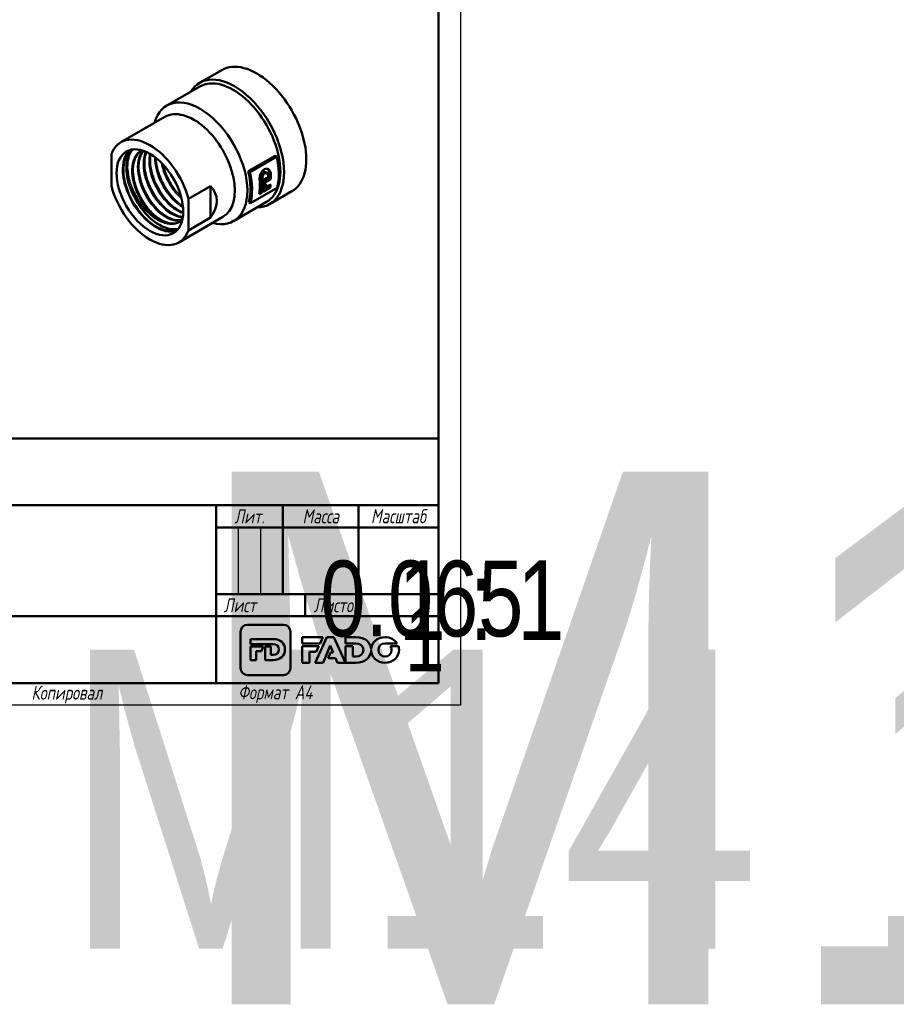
# Model space of a CAD drawing. Header units: millimetres. Extents: x -90 to 706, y -67 to 355.
# Tile 2 of 4: x 111 to 308, y -67 to 154. Entities that reach past the tile are written whole.
import ezdxf
from ezdxf.enums import TextEntityAlignment as Align

# ---------------------------------------------------------------- set-up
doc = ezdxf.new("R2018")
doc.units = ezdxf.units.MM
for name, color, linetype, lineweight in [('Видимые тонкие (ГОСТ)', 7, 'Continuous', 35), ('Видимый контур (ГОСТ)', 7, 'Continuous', 50), ('Заголовок (ГОСТ)', 7, 'Continuous', 50), ('Кромка (ГОСТ)', 7, 'Continuous', 50), ('Эскизная геометрия (ГОСТ)', 7, 'Continuous', 50)]:
    doc.layers.add(name, color=color, linetype=linetype, lineweight=lineweight)
doc.styles.get("Standard").update_dxf_attribs({"font": 'GOST Common Italic.ttf'})
doc.styles.add('Альтернативный текст (ГОСТ)', font='txt', dxfattribs={"width": 0.8})

# ---------------------------------------------------------------- blocks, each defined once
blk = doc.blocks.new('Основные надписи ГОСТ - Форма 1')
at = {"layer": 'Заголовок (ГОСТ)'}
for p, q in [((0, 55), (185, 55)), ((185, 0), (185, 55)), ((65, 40), (185, 40)), ((135, 40), (135, 0)), ((150, 40), (150, 20)), ((167, 40), (167, 20)), ((135, 35), (185, 35)), ((135, 20), (185, 20)), ((155, 20), (155, 15)), ((65, 15), (185, 15)), ((185, 0), (0, 0))]:
    blk.add_line(p, q, dxfattribs=at)
at = {"layer": 'Заголовок (ГОСТ)', "linetype": 'Continuous', "lineweight": 25}
for p, q in [((140, 35), (140, 20)), ((145, 35), (145, 20))]:
    blk.add_line(p, q, dxfattribs=at)
at = {"layer": 'Заголовок (ГОСТ)', "char_height": 3.17, "style": 'Альтернативный текст (ГОСТ)'}
for s, insert, width, attachment_point in [('\\fGOST Common|b0|i1;\\H3.1700;Лит.', (142.52, 37.49), 14.9766, 5), ('\\fGOST Common|b0|i1;\\H3.1700;Масса', (158.55, 37.51), 16.9878, 5), ('\\fGOST Common|b0|i1;\\H3.1700;Масштаб', (176.02, 37.53), 17.8316, 5), ('\\fGOST Common|b0|i1;\\H3.1700;Лист', (140.37, 17.5), 10.5071, 5), ('\\fGOST Common|b0|i1;\\H3.1700;Листов', (162.21, 17.5), 14.3668, 5), ('\\A1;', (150.6, 17.54), 8.8313, 5), ('\\fGOST Common|b0|i1;\\H3.1700;Копировал', (93.48, -0.59), 19.7871, 1)]:
    blk.add_mtext(s, dxfattribs=dict(at, insert=insert, width=width, attachment_point=attachment_point))
at = {"layer": 'Заголовок (ГОСТ)', "lineweight": 30, "flags": 104}
for tag, height, width, p in [('Изм1', 2.89, 0.7, (3.51, 52.52)), ('Лист1', 2.89, 0.7, (12.03, 52.52)), ('Докум1', 2.89, 0.7, (28.54, 52.48)), ('Изм2', 2.89, 0.7, (3.5, 47.52)), ('Лист2', 2.89, 0.7, (12.01, 47.5)), ('Докум2', 2.89, 0.7, (28.53, 47.5)), ('Изм3', 2.89, 0.7, (3.5, 42.5)), ('Лист3', 2.89, 0.7, (12.01, 42.51)), ('Докум3', 2.89, 0.7, (28.51, 42.48)), ('Изм4', 2.89, 0.7, (3.51, 37.5)), ('Лист4', 2.89, 0.7, (12, 37.53)), ('Докум4', 2.89, 0.7, (28.51, 37.52)), ('НАИМЕНОВАНИЕ', 5, 0.8, (100.03, 29.98)), ('Литера', 3.5, 0.8, (137.52, 27.25)), ('Литера2', 3.5, 0.8, (142.51, 27.22)), ('Литера3', 3.5, 0.8, (147.52, 27.21)), ('Масса', 3.5, 0.8, (158.47, 27.53)), ('Масштаб', 3.5, 0.8, (176, 27.6)), ('Тип_документа', 3.17, 0.8, (100.08, 17.56)), ('Листов', 3.17, 0.8, (177.46, 17.58)), ('Материал_Класс', 3.5, 0.9, (100, 7.5))]:
    blk.add_attdef(tag, text='', height=height, dxfattribs=dict(at, width=width)).set_placement(p, align=Align.MIDDLE_CENTER)
for tag, height, width, p in [('Подп1', 2.89, 0.7, (40.01, 52.51)), ('Дата1', 2, 0.7, (55.01, 52.51)), ('Подп2', 2.89, 0.7, (40.01, 47.5)), ('Дата2', 2, 0.7, (55.01, 47.49)), ('Подп3', 2.89, 0.7, (40.01, 42.51)), ('Дата3', 2, 0.7, (55.02, 42.52)), ('Подп4', 2.89, 0.7, (40.01, 37.51)), ('Дата4', 2, 0.7, (55.02, 37.51)), ('АВТОР', 3.17, 0.8, (17.41, 27.49)), ('Разработал_Подп.', 2.89, 0.7, (40.05, 27.51)), ('ДАТА_СОЗДАНИЯ', 2, 0.7, (55.01, 27.51)), ('ПРОВЕРИЛ', 3.17, 0.8, (17.41, 22.53)), ('Проверил_Подп.', 2.89, 0.7, (40.05, 22.52)), ('ДАТА_ПРОВЕРКИ', 2, 0.7, (55.02, 22.51)), ('ТЕХНОЛОГ', 3.17, 0.8, (17.33, 17.54)), ('Технолог_Подп.', 2.89, 0.7, (40.05, 17.51)), ('Технолог_Дата', 2, 0.7, (55.01, 17.5)), ('НАЧ._ОТДЕЛА', 3.17, 0.8, (17.46, 12.45)), ('Руководитель_Подп.', 2.89, 0.7, (40.01, 12.5)), ('Руководитель_Дата', 2, 0.7, (55.01, 12.51)), ('Должность_руководителя', 3.17, 0.8, (0.52, 12.51)), ('НОРМОКОНТРОЛЬ', 3.17, 0.8, (17.37, 7.48)), ('Нормоконтроль_Подп.', 2.89, 0.7, (40.05, 7.52)), ('ДАТА_НОРМОКОНТРОЛЯ', 2, 0.7, (55.02, 7.51)), ('УТВЕРДИЛ', 3.17, 0.8, (17.4, 2.51)), ('Утвердил_Подп.', 2.89, 0.7, (40.05, 2.51)), ('ДАТА_УТВЕРЖДЕНИЯ', 2, 0.7, (55.01, 2.5))]:
    blk.add_attdef(tag, text='', height=height, dxfattribs=dict(at, width=width)).set_placement(p, align=Align.MIDDLE_LEFT)
for tag, height, p in [('ОБОЗНАЧЕНИЕ', 5, (125.33, 47.56)), ('ОРГАНИЗАЦИЯ', 3.5, (160.02, 7.6))]:
    blk.add_attdef(tag, text='', height=height, dxfattribs=at).set_placement(p, align=Align.MIDDLE_CENTER)
at = {"layer": 'Заголовок (ГОСТ)', "lineweight": 30, "width": 0.9, "flags": 104}
for tag, p in [('Материал_Наим.', (133.71, 9.75)), ('Материал_ГОСТ', (134.04, 4.06))]:
    blk.add_attdef(tag, text='', height=3.5, dxfattribs=at).set_placement(p, align=Align.MIDDLE_RIGHT)
blk = doc.blocks.new('Рамки ГОСТ_ граница 297x210')
at = {"layer": 'Кромка (ГОСТ)', "lineweight": 25}
for p, q in [((210, 297), (210, 0)), ((210, 0), (0, 0))]:
    blk.add_line(p, q, dxfattribs=at)
at = {"layer": 'Кромка (ГОСТ)'}
for p, q in [((205, 5), (205, 292)), ((20, 5), (205, 5))]:
    blk.add_line(p, q, dxfattribs=at)
at = {"layer": 'Кромка (ГОСТ)', "insert": (160, 4.5), "char_height": 3.17, "attachment_point": 1, "style": 'Альтернативный текст (ГОСТ)'}
blk.add_mtext('\\A1;\\fGOST Common|b0|i1;\\H3.1700;Формат A4', dxfattribs=at)

msp = doc.modelspace()

# ---------------------------------------------------------------- linework, layer by layer
at = {"layer": 'Видимые тонкие (ГОСТ)'}
for p, q in [((165.9757, 119.633), (165.6183, 119.8394)), ((167.3139, 119.4919), (166.9591, 119.6967)), ((165.4129, 118.4255), (165.0581, 118.6304))]:
    msp.add_line(p, q, dxfattribs=at)
msp.add_open_spline([(136.3983, 125.0476), (135.9971, 124.6621), (135.6639, 124.1789), (135.4106, 123.6133)], degree=3, dxfattribs=at)
for points, knots in [([(138.1847, 124.8565), (137.6732, 124.5734), (137.2362, 124.1598), (136.8995, 123.6262), (136.0819, 122.3304), (135.8643, 120.3419), (136.2917, 118.1938), (136.7213, 116.0344), (137.7975, 113.7383), (139.2098, 111.928), (140.3983, 110.4046), (141.8124, 109.2326), (143.1611, 108.6406)], [44.7584902, 44.7584902, 44.7584902, 44.7584902, 45.07553942, 45.07553942, 45.07553942, 45.84547414, 45.84547414, 45.84547414, 46.61944419, 46.61944419, 46.61944419, 47.2707413, 47.2707413, 47.2707413, 47.2707413]), ([(138.481, 124.7717), (138.2324, 124.4733), (138.0208, 124.1264), (137.8524, 123.7349), (137.2123, 122.2468), (137.202, 120.1321), (137.8102, 117.9574), (138.4176, 115.7853), (139.6344, 113.5776), (141.1164, 111.925), (142.5967, 110.2741), (144.3243, 109.1953), (145.8173, 108.9725), (146.299, 108.9006), (146.7544, 108.9181), (147.1718, 109.0188)], [38.70643213, 38.70643213, 38.70643213, 38.70643213, 38.90883938, 38.90883938, 38.90883938, 39.67822986, 39.67822986, 39.67822986, 40.44669195, 40.44669195, 40.44669195, 41.21431823, 41.21431823, 41.21431823, 41.46196953, 41.46196953, 41.46196953, 41.46196953]), ([(139.1579, 124.52), (139.0522, 124.2836), (138.962, 124.0312), (138.8886, 123.764), (138.4332, 122.1061), (138.6274, 119.8966), (139.4045, 117.726), (140.1812, 115.5566), (141.5308, 113.4502), (143.0737, 111.969), (144.5278, 110.5731), (146.1376, 109.7468), (147.5019, 109.6738)], [32.61776794, 32.61776794, 32.61776794, 32.61776794, 32.74155522, 32.74155522, 32.74155522, 33.50964952, 33.50964952, 33.50964952, 34.27733414, 34.27733414, 34.27733414, 35.0008107, 35.0008107, 35.0008107, 35.0008107]), ([(140.0693, 124.0651), (140.0443, 123.9409), (140.0225, 123.814), (140.0041, 123.6847), (139.7445, 121.8607), (140.1558, 119.5637), (141.1109, 117.4142), (142.0654, 115.2664), (143.5512, 113.2901), (145.148, 112.0172), (145.9614, 111.3688), (146.7988, 110.9066), (147.597, 110.6496)], [26.52451592, 26.52451592, 26.52451592, 26.52451592, 26.57926198, 26.57926198, 26.57926198, 27.35147411, 27.35147411, 27.35147411, 28.1230883, 28.1230883, 28.1230883, 28.51614991, 28.51614991, 28.51614991, 28.51614991]), ([(141.2103, 123.3136), (141.2053, 121.5091), (141.7467, 119.41), (142.7099, 117.4898), (143.7621, 115.3922), (145.305, 113.5312), (146.9072, 112.402), (147.1267, 112.2474), (147.3469, 112.1067), (147.5666, 111.9803)], [20.44623994, 20.44623994, 20.44623994, 20.44623994, 21.14870909, 21.14870909, 21.14870909, 21.91604009, 21.91604009, 21.91604009, 22.02112959, 22.02112959, 22.02112959, 22.02112959]), ([(142.6911, 122.0259), (143.0034, 120.3895), (143.6737, 118.6644), (144.6019, 117.1304), (145.3579, 115.8811), (146.2793, 114.7671), (147.255, 113.8953)], [14.41458341, 14.41458341, 14.41458341, 14.41458341, 15.00268519, 15.00268519, 15.00268519, 15.48164575, 15.48164575, 15.48164575, 15.48164575]), ([(140.508, 119.8997), (140.5091, 119.8958), (140.5102, 119.8919), (140.5113, 119.888), (141.214, 117.4684), (142.5853, 115.0197), (144.2467, 113.1856), (144.3425, 113.0798), (144.4392, 112.9761), (144.5368, 112.8746)], [20.838493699, 20.838493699, 20.838493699, 20.838493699, 20.839715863, 20.839715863, 20.839715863, 21.600301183, 21.600301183, 21.600301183, 21.64417497, 21.64417497, 21.64417497, 21.64417497]), ([(141.7974, 120.6405), (142.0939, 119.6137), (142.5038, 118.5797), (143.0127, 117.5905), (143.7738, 116.111), (144.751, 114.7411), (145.823, 113.6196)], [14.555308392, 14.555308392, 14.555308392, 14.555308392, 14.878159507, 14.878159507, 14.878159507, 15.360989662, 15.360989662, 15.360989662, 15.360989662]), ([(143.0776, 121.3829), (143.6628, 119.3765), (144.6946, 117.3435), (145.9845, 115.6646), (146.3414, 115.2), (146.7172, 114.7636), (147.1056, 114.3602)], [8.272123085, 8.272123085, 8.272123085, 8.272123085, 8.903172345, 8.903172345, 8.903172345, 9.077804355, 9.077804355, 9.077804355, 9.077804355]), ([(136.6567, 117.6758), (137.2485, 115.6465), (138.2977, 113.5901), (139.6079, 111.9001), (139.9516, 111.4568), (140.3124, 111.0397), (140.6847, 110.6529)], [39.688049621, 39.688049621, 39.688049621, 39.688049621, 40.326311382, 40.326311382, 40.326311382, 40.493730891, 40.493730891, 40.493730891, 40.493730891]), ([(137.9431, 118.4159), (138.1149, 117.8175), (138.326, 117.2166), (138.5745, 116.6231), (139.3897, 114.6768), (140.5997, 112.8277), (141.9694, 111.3929)], [33.404864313, 33.404864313, 33.404864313, 33.404864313, 33.59312821, 33.59312821, 33.59312821, 34.210545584, 34.210545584, 34.210545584, 34.210545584]), ([(139.2282, 119.1585), (139.6697, 117.6416), (140.3599, 116.1086), (141.234, 114.7273), (141.8364, 113.7752), (142.5235, 112.8994), (143.2543, 112.1381)], [27.121679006, 27.121679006, 27.121679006, 27.121679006, 27.598622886, 27.598622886, 27.598622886, 27.927360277, 27.927360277, 27.927360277, 27.927360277])]:
    msp.add_open_spline(points, degree=3, knots=knots, dxfattribs=at)
at = {"layer": 'Видимый контур (ГОСТ)'}
for p, q in [((151.2815, 140.0212), (156.2786, 142.9063)), ((143.9257, 134.9083), (151.3503, 139.1949)), ((133.612, 126.6443), (143.5115, 132.3598)), ((131.4499, 123.9402), (131.4499, 116.8338)), ((162.2497, 120.1636), (168.2601, 123.6337)), ((168.6302, 123.4201), (162.6198, 119.95)), ((168.6302, 123.4201), (168.2601, 123.6337)), ((162.6198, 119.95), (162.2497, 120.1636)), ((166.4562, 119.6874), (166.0996, 119.8934)), ((165.7175, 118.2546), (166.7152, 118.8307)), ((165.7315, 117.8548), (166.9955, 118.5846)), ((167.349, 118.3804), (165.735, 117.4486)), ((167.349, 118.3804), (166.9955, 118.5846)), ((148.774, 113.9381), (153.7238, 116.7958)), ((153.7238, 109.6895), (153.7238, 116.7958)), ((162.7227, 112.9503), (168.7331, 116.4204)), ((165.2974, 115.3412), (164.6882, 114.9895)), ((164.751, 115.4399), (164.9387, 115.5483)), ((165.2974, 115.3412), (164.9387, 115.5483)), ((167.1964, 116.4375), (165.5824, 115.5057)), ((165.6451, 115.9561), (166.8376, 116.6446)), ((166.2214, 116.5618), (165.8658, 116.7671)), ((166.2214, 116.5618), (167.2903, 117.1789)), ((167.1964, 116.4375), (166.8376, 116.6446)), ((167.0315, 112.7414), (172.0286, 115.6265)), ((148.774, 106.8317), (148.774, 113.9381)), ((158.9257, 108.9275), (166.3503, 113.2141)), ((162.7227, 112.9503), (162.3563, 113.1618)), ((146.612, 104.1276), (156.5115, 109.8431)), ((153.7238, 109.6895), (148.774, 106.8317))]:
    msp.add_line(p, q, dxfattribs=at)
for centre, major_axis, ratio, start_param, end_param in [((164.1536, 129.2664), (-7.875, 13.6399), 0.57735027, 3.14159265, 6.28318531), ((159.1565, 126.3813), (-7.875, 13.6399), 0.57735027, 2.83174801, 6.59302995), ((158.8503, 126.2045), (-7.5, 12.9904), 0.57735027, 3.14159265, 6.28318531), ((151.4257, 121.9179), (-7.5, 12.9904), 0.57735027, 2.61927783, 6.80550013), ((150.0115, 121.1014), (-6.5, 11.2583), 0.57735027, 3.14159265, 6.28318531), ((140.112, 115.3859), (-6.5, 11.2583), 0.57735027, 4.26832859, 6.7272457), ((141.5262, 116.2024), (5.3, -9.1799), 0.57735027, 3.27540803, 6.14936993), ((141.5262, 116.2024), (5.2137, -9.0304), 0.57735027, 3.21575646, 6.2090215), ((142.2119, 116.5984), (5.2137, -9.0304), 0.57735027, 3.30223283, 6.12254513), ((158.1432, 125.7963), (-7.75, 13.4234), 0.57735027, 3.66631742, 4.22190301), ((152.1328, 122.3262), (-7.5, 12.9904), 0.57735027, 3.65741531, 4.23204448), ((152.1328, 122.3262), (7.75, -13.4234), 0.57735027, 0.52472476, 1.08031036), ((156.3891, 124.7835), (-7.5, 12.9904), 0.57735027, 3.92083794, 4.01002812), ((153.8809, 123.3355), (-7.75, 13.4234), 0.57735027, 3.75977267, 4.00867354), ((154.4901, 123.6872), (-7.5, 12.9904), 0.57735027, 3.75414349, 4.01238658), ((154.4901, 123.6872), (7.75, -13.4234), 0.57735027, 0.61818002, 0.86803283), ((154.7751, 123.8517), (-7.75, 13.4234), 0.57735027, 3.92103643, 3.98395364), ((155.7728, 124.4278), (-7.75, 13.4234), 0.57735027, 3.98395364, 4.00962548), ((156.3891, 124.7835), (7.75, -13.4234), 0.57735027, 0.77944377, 0.86575097), ((140.112, 115.3859), (6.5, -11.2583), 0.57735027, 4.26832859, 6.7272457), ((130.0586, 109.5816), (-25.0402, -4.6875), 0.41075435, 2.72351296, 3.4061885), ((154.7751, 123.8517), (-7.75, 13.4234), 0.57735027, 3.75977267, 3.90147272), ((154.116, 123.4712), (-28.0593, 0.4174), 0.23897597, 2.00115798, 2.02227448), ((155.3202, 124.1664), (-7.5, 12.9904), 0.57735027, 3.81976026, 3.85853612), ((155.3202, 124.1664), (7.75, -13.4234), 0.57735027, 0.68163933, 0.73876357), ((156.3891, 124.7835), (-7.5, 12.9904), 0.57735027, 3.75414349, 3.78104018), ((156.3891, 124.7835), (7.75, -13.4234), 0.57735027, 0.61818002, 0.68163933), ((142.2119, 116.5984), (4.5411, -7.8654), 0.57735027, 6.14148302, 6.20023023)]:
    msp.add_ellipse(centre, major_axis=major_axis, ratio=ratio, start_param=start_param, end_param=end_param, dxfattribs=at)
msp.add_ellipse((140.112, 115.3859), major_axis=(-5.3, 9.1799), ratio=0.57735027, dxfattribs=at)
for points, knots in [([(135.4106, 123.6133), (135.513, 123.9099), (135.7199, 124.3946), (136.1568, 124.9209), (136.208, 124.9787), (136.2607, 125.0345)], [0, 0, 0, 0, 0.137749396, 0.137749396, 0.155420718, 0.155420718, 0.155420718, 0.155420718]), ([(138.3054, 124.8257), (138.0408, 124.6775), (137.797, 124.493), (137.578, 124.2729), (136.5555, 123.2452), (136.0865, 121.4524), (136.2857, 119.3808), (136.4838, 117.3216), (137.339, 115.0107), (138.6034, 113.0706), (139.8727, 111.123), (141.5392, 109.5715), (143.1303, 108.8342), (144.1925, 108.3419), (145.2165, 108.2061), (146.0662, 108.4415)], [44.76351104, 44.76351104, 44.76351104, 44.76351104, 44.92965822, 44.92965822, 44.92965822, 45.70548372, 45.70548372, 45.70548372, 46.47666328, 46.47666328, 46.47666328, 47.25078561, 47.25078561, 47.25078561, 47.76758568, 47.76758568, 47.76758568, 47.76758568]), ([(146.3611, 108.5428), (145.1489, 108.0671), (143.51, 108.437), (141.9097, 109.5591), (140.302, 110.6863), (138.7528, 112.5601), (137.7063, 114.6692), (136.6655, 116.767), (136.1346, 119.0734), (136.274, 120.9634), (136.4058, 122.7513), (137.1364, 124.1473), (138.2902, 124.8209)], [-41.54314758, -41.54314758, -41.54314758, -41.54314758, -40.76894323, -40.76894323, -40.76894323, -39.99116558, -39.99116558, -39.99116558, -39.2175656, -39.2175656, -39.2175656, -38.4857751, -38.4857751, -38.4857751, -38.4857751]), ([(138.1423, 124.7303), (137.6458, 124.4063), (137.2283, 123.9324), (136.6253, 122.7665), (136.4264, 122.0667), (136.2611, 120.5406), (136.2875, 119.6988), (136.5522, 117.9696), (136.7932, 117.0609), (137.456, 115.285), (137.8867, 114.3958), (138.88, 112.7477), (139.4553, 111.9683), (140.6734, 110.6162), (141.3314, 110.0264), (142.6413, 109.1074), (143.3094, 108.7662), (144.5658, 108.3673), (145.169, 108.3039), (145.9789, 108.413), (146.2395, 108.4859), (146.4804, 108.5929)], [0, 0, 0, 0, 0.30496074, 0.30496074, 0.60081598, 0.60081598, 0.89010545, 0.89010545, 1.17867228, 1.17867228, 1.46804949, 1.46804949, 1.75790121, 1.75790121, 2.04762006, 2.04762006, 2.33658857, 2.33658857, 2.62482587, 2.62482587, 2.77400961, 2.77400961, 2.77400961, 2.77400961]), ([(138.6099, 124.7322), (138.561, 124.672), (138.5137, 124.6098), (138.468, 124.5455), (137.5999, 123.3257), (137.3176, 121.3966), (137.684, 119.2779), (138.0499, 117.1621), (139.0579, 114.881), (140.4184, 113.0493), (141.7773, 111.2198), (143.4718, 109.859), (145.0259, 109.3294), (145.8803, 109.0382), (146.6868, 109), (147.3797, 109.1995)], [38.71331336, 38.71331336, 38.71331336, 38.71331336, 38.75398775, 38.75398775, 38.75398775, 39.52617111, 39.52617111, 39.52617111, 40.29734192, 40.29734192, 40.29734192, 41.06759442, 41.06759442, 41.06759442, 41.49104434, 41.49104434, 41.49104434, 41.49104434]), ([(147.3874, 109.2001), (146.3626, 108.9128), (145.0854, 109.1574), (143.7912, 109.9161), (142.1923, 110.8534), (140.5867, 112.565), (139.4276, 114.5914), (138.2688, 116.6171), (137.5701, 118.9345), (137.5367, 120.9188), (137.5105, 122.4793), (137.8963, 123.82), (138.6172, 124.7283)], [-35.20650628, -35.20650628, -35.20650628, -35.20650628, -34.58189279, -34.58189279, -34.58189279, -33.81021254, -33.81021254, -33.81021254, -33.03878268, -33.03878268, -33.03878268, -32.43206741, -32.43206741, -32.43206741, -32.43206741]), ([(138.6212, 124.7286), (138.4668, 124.533), (138.3278, 124.3168), (137.9095, 123.508), (137.7106, 122.8081), (137.5453, 121.282), (137.5717, 120.4402), (137.8364, 118.711), (138.0773, 117.8023), (138.7402, 116.0264), (139.1708, 115.1372), (140.1642, 113.4891), (140.7395, 112.7098), (141.9576, 111.3576), (142.6156, 110.7678), (143.9254, 109.8488), (144.5936, 109.5076), (145.85, 109.1087), (146.4532, 109.0454), (147.1259, 109.1359), (147.2611, 109.1637), (147.3918, 109.2004)], [0.18399861, 0.18399861, 0.18399861, 0.18399861, 0.30496074, 0.30496074, 0.60081598, 0.60081598, 0.89010545, 0.89010545, 1.17867228, 1.17867228, 1.46804949, 1.46804949, 1.75790121, 1.75790121, 2.04762006, 2.04762006, 2.33658857, 2.33658857, 2.62482587, 2.62482587, 2.69994946, 2.69994946, 2.69994946, 2.69994946]), ([(139.2946, 124.4608), (138.7426, 123.1559), (138.6606, 121.3792), (139.0701, 119.4976), (139.5351, 117.3615), (140.6276, 115.114), (142.036, 113.3588), (143.4437, 111.6046), (145.1503, 110.3616), (146.6774, 109.9598), (146.9671, 109.8836), (147.2496, 109.8379), (147.5224, 109.8218)], [32.62773483, 32.62773483, 32.62773483, 32.62773483, 33.3060069, 33.3060069, 33.3060069, 34.07599304, 34.07599304, 34.07599304, 34.84556952, 34.84556952, 34.84556952, 34.99155725, 34.99155725, 34.99155725, 34.99155725]), ([(147.5224, 109.833), (146.9768, 109.8681), (146.3939, 110.0181), (145.7963, 110.285), (144.2171, 110.9902), (142.554, 112.5044), (141.2739, 114.4237), (139.9941, 116.3425), (139.1123, 118.6446), (138.8825, 120.7121), (138.7245, 122.134), (138.8765, 123.434), (139.3053, 124.4546)], [-28.70642841, -28.70642841, -28.70642841, -28.70642841, -28.41513256, -28.41513256, -28.41513256, -27.64529123, -27.64529123, -27.64529123, -26.87565358, -26.87565358, -26.87565358, -26.34634667, -26.34634667, -26.34634667, -26.34634667]), ([(139.3186, 124.4503), (139.1161, 123.9558), (138.9774, 123.3894), (138.8295, 122.0234), (138.8559, 121.1817), (139.1206, 119.4525), (139.3615, 118.5437), (140.0244, 116.7678), (140.455, 115.8787), (141.4483, 114.2305), (142.0236, 113.4512), (143.2417, 112.099), (143.8998, 111.5092), (145.2096, 110.5902), (145.8778, 110.249), (146.8571, 109.9381), (147.1999, 109.8692), (147.5272, 109.8426)], [0.36636366, 0.36636366, 0.36636366, 0.36636366, 0.60081598, 0.60081598, 0.89010545, 0.89010545, 1.17867228, 1.17867228, 1.46804949, 1.46804949, 1.75790121, 1.75790121, 2.04762006, 2.04762006, 2.33658857, 2.33658857, 2.49752909, 2.49752909, 2.49752909, 2.49752909]), ([(143.1611, 108.6406), (142.3265, 108.9198), (141.4655, 109.4065), (139.7681, 110.7474), (138.9494, 111.5963), (137.4643, 113.5566), (136.8162, 114.6538), (135.782, 116.9598), (135.412, 118.1476), (135.0712, 120.1), (135.0167, 120.8773), (135.0819, 122.339), (135.204, 123.015), (135.4106, 123.6133)], [0, 0, 0, 0, 0.36183053, 0.36183053, 0.73190976, 0.73190976, 1.1102343, 1.1102343, 1.49680081, 1.49680081, 1.77003295, 1.77003295, 2.04726102, 2.04726102, 2.04726102, 2.04726102]), ([(140.2193, 123.978), (139.976, 122.6332), (140.0988, 121.0069), (140.5795, 119.3539), (141.2101, 117.1857), (142.4485, 114.9965), (143.9397, 113.3797), (145.0959, 112.1262), (146.3933, 111.2278), (147.604, 110.8123)], [26.53838951, 26.53838951, 26.53838951, 26.53838951, 27.12855909, 27.12855909, 27.12855909, 27.902669, 27.902669, 27.902669, 28.50285529, 28.50285529, 28.50285529, 28.50285529]), ([(147.6044, 110.8198), (147.6004, 110.8212), (147.5964, 110.8226), (147.5923, 110.8239), (146.027, 111.3619), (144.321, 112.742), (142.9595, 114.5922), (141.5991, 116.4408), (140.599, 118.7375), (140.2491, 120.8582), (140.0645, 121.9765), (140.0621, 123.0391), (140.2317, 123.9697)], [-22.21773113, -22.21773113, -22.21773113, -22.21773113, -22.21573036, -22.21573036, -22.21573036, -21.44034831, -21.44034831, -21.44034831, -20.66561468, -20.66561468, -20.66561468, -20.25706162, -20.25706162, -20.25706162, -20.25706162]), ([(140.2562, 123.956), (140.2317, 123.8133), (140.2114, 123.6677), (140.1136, 122.7649), (140.1401, 121.9231), (140.4048, 120.1939), (140.6457, 119.2851), (141.3085, 117.5092), (141.7392, 116.6201), (142.7325, 114.9719), (143.3078, 114.1926), (144.5259, 112.8404), (145.1839, 112.2506), (146.4298, 111.3765), (147.0313, 111.0584), (147.6052, 110.8534)], [0.54394927, 0.54394927, 0.54394927, 0.54394927, 0.60081598, 0.60081598, 0.89010545, 0.89010545, 1.17867228, 1.17867228, 1.46804949, 1.46804949, 1.75790121, 1.75790121, 2.04762006, 2.04762006, 2.30830794, 2.30830794, 2.30830794, 2.30830794]), ([(141.3819, 123.1842), (141.3967, 122.0226), (141.6257, 120.7485), (142.0579, 119.4804), (142.7925, 117.325), (144.1052, 115.2112), (145.6248, 113.7054), (146.2449, 113.0909), (146.8966, 112.5805), (147.5472, 112.1898)], [20.46584603, 20.46584603, 20.46584603, 20.46584603, 20.91852019, 20.91852019, 20.91852019, 21.68795992, 21.68795992, 21.68795992, 22.00198879, 22.00198879, 22.00198879, 22.00198879]), ([(147.5463, 112.2046), (146.5973, 112.7807), (145.6462, 113.6116), (144.7943, 114.6313), (143.3613, 116.3465), (142.2256, 118.5769), (141.711, 120.7228), (141.5084, 121.5679), (141.4031, 122.3961), (141.394, 123.174)], [-15.71661904, -15.71661904, -15.71661904, -15.71661904, -15.25858586, -15.25858586, -15.25858586, -14.48816687, -14.48816687, -14.48816687, -14.18479184, -14.18479184, -14.18479184, -14.18479184]), ([(141.4359, 123.1404), (141.4464, 122.7061), (141.4868, 122.2558), (141.6889, 120.9353), (141.9299, 120.0266), (142.5927, 118.2506), (143.0234, 117.3615), (144.0167, 115.7133), (144.592, 114.934), (145.8101, 113.5818), (146.4681, 112.992), (147.262, 112.435), (147.4008, 112.3433), (147.5397, 112.2571)], [0.73740236, 0.73740236, 0.73740236, 0.73740236, 0.89010545, 0.89010545, 1.17867228, 1.17867228, 1.46804949, 1.46804949, 1.75790121, 1.75790121, 2.04762006, 2.04762006, 2.10865721, 2.10865721, 2.10865721, 2.10865721]), ([(142.9101, 121.8036), (143.0891, 120.9483), (143.3634, 120.0731), (143.7257, 119.2173), (144.5404, 117.2928), (145.7913, 115.4855), (147.1802, 114.1871)], [14.44643754, 14.44643754, 14.44643754, 14.44643754, 14.75539109, 14.75539109, 14.75539109, 15.45017336, 15.45017336, 15.45017336, 15.45017336]), ([(147.1736, 114.2125), (146.9261, 114.443), (146.6827, 114.6895), (146.4455, 114.9509), (144.9659, 116.5821), (143.7457, 118.7744), (143.1333, 120.9361), (143.0526, 121.221), (142.9826, 121.5049), (142.9233, 121.7865)], [-9.163946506, -9.163946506, -9.163946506, -9.163946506, -9.040186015, -9.040186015, -9.040186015, -8.268002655, -8.268002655, -8.268002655, -8.166255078, -8.166255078, -8.166255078, -8.166255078]), ([(142.9992, 121.706), (143.1352, 121.1018), (143.3192, 120.4864), (143.8769, 118.9921), (144.3075, 118.1029), (145.3009, 116.4548), (145.8762, 115.6754), (146.6998, 114.7611), (146.9204, 114.5338), (147.1448, 114.319)], [0.981743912, 0.981743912, 0.981743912, 0.981743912, 1.178672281, 1.178672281, 1.468049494, 1.468049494, 1.757901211, 1.757901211, 1.859938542, 1.859938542, 1.859938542, 1.859938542]), ([(164.8046, 118.0613), (164.7942, 118.2133), (164.7921, 118.3729), (164.81, 118.6858), (164.8278, 118.8381), (164.8981, 119.1982), (164.9595, 119.4033), (165.1324, 119.7905), (165.2391, 119.9639), (165.5099, 120.2874), (165.6729, 120.4214), (165.8443, 120.5204)], [-0.302744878, -0.302744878, -0.302744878, -0.302744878, -0.248939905, -0.248939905, -0.200674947, -0.200674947, -0.136047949, -0.136047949, -0.072739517, -0.072739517, 0, 0, 0, 0]), ([(165.0581, 118.6304), (165.0479, 118.7734), (165.0566, 118.9148), (165.1052, 119.1562), (165.139, 119.2625), (165.2322, 119.4579), (165.2874, 119.5428), (165.4327, 119.7121), (165.5239, 119.7849), (165.6183, 119.8394)], [0, 0, 0, 0, 0.050594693, 0.050594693, 0.090737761, 0.090737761, 0.127995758, 0.127995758, 0.175459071, 0.175459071, 0.175459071, 0.175459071]), ([(165.9757, 119.633), (165.9266, 119.6046), (165.878, 119.5712), (165.7878, 119.4959), (165.7462, 119.4551), (165.6436, 119.3354), (165.5888, 119.2511), (165.4953, 119.0566), (165.4612, 118.9504), (165.4121, 118.7093), (165.403, 118.5683), (165.4129, 118.4255)], [-0.17531109, -0.17531109, -0.17531109, -0.17531109, -0.150525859, -0.150525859, -0.127689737, -0.127689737, -0.090704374, -0.090704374, -0.05054888, -0.05054888, 0, 0, 0, 0]), ([(165.6183, 119.8394), (165.7124, 119.8938), (165.8084, 119.9301), (165.9725, 119.9414), (166.039, 119.9278), (166.0984, 119.894), (166.099, 119.8937), (166.0996, 119.8934)], [0, 0, 0, 0, 0.0399397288, 0.0399397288, 0.071176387, 0.071176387, 0.0714828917, 0.0714828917, 0.0714828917, 0.0714828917]), ([(165.8443, 120.5204), (165.9325, 120.5713), (166.022, 120.6121), (166.1981, 120.6684), (166.2837, 120.6847), (166.5176, 120.6954), (166.6575, 120.6625), (166.9209, 120.5117), (167.0336, 120.3883), (167.224, 120.0438), (167.2935, 119.7952), (167.3139, 119.4919)], [-0.361360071, -0.361360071, -0.361360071, -0.361360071, -0.315676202, -0.315676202, -0.272004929, -0.272004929, -0.194299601, -0.194299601, -0.107462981, -0.107462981, 0, 0, 0, 0]), ([(166.6956, 119.1661), (166.6905, 119.2399), (166.6798, 119.3113), (166.646, 119.4378), (166.6241, 119.4939), (166.5587, 119.6059), (166.5118, 119.6559), (166.3957, 119.7219), (166.3293, 119.7353), (166.1656, 119.7237), (166.0698, 119.6873), (165.9757, 119.633)], [-0.151766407, -0.151766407, -0.151766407, -0.151766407, -0.125611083, -0.125611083, -0.101746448, -0.101746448, -0.071133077, -0.071133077, -0.039899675, -0.039899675, 0, 0, 0, 0]), ([(166.9591, 119.6967), (166.938, 120.002), (166.8669, 120.2522), (166.7125, 120.528), (166.6569, 120.6032), (166.5933, 120.6671)], [0, 0, 0, 0, 0.108050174, 0.108050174, 0.155677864, 0.155677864, 0.155677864, 0.155677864]), ([(146.0662, 108.4415), (145.5868, 108.3017), (145.0636, 108.2638), (143.9599, 108.3872), (143.488, 108.5313), (143.1611, 108.6406)], [0.023848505, 0.023848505, 0.023848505, 0.023848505, 0.278848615, 0.278848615, 0.527434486, 0.527434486, 0.527434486, 0.527434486])]:
    msp.add_open_spline(points, degree=3, knots=knots, dxfattribs=at)
msp.add_open_spline([(147.4152, 109.2226), (147.106, 108.9266), (146.7537, 108.6987), (146.3611, 108.5428)], degree=3, dxfattribs=at)
at = {"layer": 'Эскизная геометрия (ГОСТ)', "linetype": 'Continuous'}
for p, q in [((170.1623, 18.1075), (162.0631, 18.1075)), ((160.5048, 16.5351), (160.5048, 8.3644)), ((171.7217, 8.3644), (171.7217, 16.5351)), ((162.71, 14.89), (162.71, 13.7414)), ((167.836, 14.89), (162.71, 14.89)), ((162.71, 13.7414), (167.8556, 13.7414)), ((162.71, 13.204), (162.71, 10.1607)), ((165.6224, 13.204), (162.71, 13.204)), ((164.0092, 10.1607), (164.0092, 12.1762)), ((164.0092, 12.1762), (165.1863, 12.1762)), ((165.1863, 12.1762), (165.6224, 13.204)), ((167.3263, 13.204), (166.0267, 13.204)), ((166.0267, 13.204), (166.0267, 10.1607)), ((167.3263, 11.3226), (167.3263, 13.204)), ((167.8556, 11.3226), (167.3263, 11.3226)), ((162.71, 10.1607), (164.0092, 10.1607)), ((166.0267, 10.1607), (167.8086, 10.1607)), ((162.0631, 6.7926), (170.1623, 6.7926))]:
    msp.add_line(p, q, dxfattribs=at)
at = {"layer": 'Эскизная геометрия (ГОСТ)'}
for p, q in [((174.3413, 15.304), (174.3413, 13.9093)), ((178.9974, 15.304), (174.3413, 15.304)), ((174.3413, 13.9093), (178.3745, 13.9093)), ((179.8816, 15.3457), (177.2993, 9.5647)), ((178.3745, 13.9093), (178.9974, 15.304)), ((179.0663, 9.5647), (180.6801, 13.4588)), ((181.5021, 15.3457), (179.8816, 15.3457)), ((180.6801, 13.4588), (181.3552, 11.8269)), ((184.0854, 9.5647), (181.5021, 15.3457)), ((184.0854, 15.3032), (184.0854, 13.9093)), ((186.4255, 15.3032), (184.0854, 15.3032)), ((184.0854, 13.9093), (186.4519, 13.9093)), ((192.9889, 13.9223), (195.7076, 13.9223)), ((174.3413, 13.2899), (174.3413, 9.5641)), ((178.0976, 13.2899), (174.3413, 13.2899)), ((176.0221, 9.5641), (176.0221, 11.9786)), ((176.0221, 11.9786), (177.5117, 11.9786)), ((177.5117, 11.9786), (178.0976, 13.2899)), ((180.6986, 11.8269), (180.1915, 10.5893)), ((181.3552, 11.8269), (180.6986, 11.8269)), ((184.0854, 13.2899), (184.0854, 9.5656)), ((185.7662, 13.2899), (184.0854, 13.2899)), ((185.7662, 10.9753), (185.7662, 13.2899)), ((189.8467, 12.3498), (189.8493, 12.3498)), ((189.8506, 12.5431), (189.847, 12.5431)), ((196.0081, 13.2853), (194.2268, 13.2853)), ((174.3413, 9.5641), (176.0221, 9.5641)), ((177.2993, 9.5647), (179.0663, 9.5647)), ((180.1915, 10.5893), (181.8408, 10.5893)), ((181.8408, 10.5893), (182.2823, 9.5647)), ((182.2823, 9.5647), (184.0854, 9.5647)), ((184.0854, 9.5656), (186.3907, 9.5656)), ((186.4519, 10.9753), (185.7662, 10.9753))]:
    msp.add_line(p, q, dxfattribs=at)
at = {"layer": 'Эскизная геометрия (ГОСТ)', "linetype": 'Continuous'}
for points in [[(162.0631, 18.1075), (161.2036, 18.1075), (160.5048, 17.4027), (160.5048, 16.5351)], [(171.7217, 16.5351), (171.7217, 17.4027), (171.0231, 18.1075), (170.1623, 18.1075)], [(170.4812, 12.5393), (170.4812, 13.9172), (169.5102, 14.89), (167.836, 14.89)], [(167.8556, 13.7414), (168.6325, 13.7414), (169.1485, 13.2892), (169.1485, 12.5318)], [(167.8086, 10.1607), (169.4962, 10.1607), (170.4812, 11.1746), (170.4812, 12.5393)], [(169.1485, 12.5318), (169.1485, 11.7565), (168.6325, 11.3226), (167.8556, 11.3226)], [(160.5048, 8.3644), (160.5048, 7.4964), (161.2036, 6.7926), (162.0631, 6.7926)], [(170.1623, 6.7926), (171.0231, 6.7926), (171.7217, 7.4964), (171.7217, 8.3644)]]:
    msp.add_open_spline(points, degree=3, dxfattribs=at)
at = {"layer": 'Эскизная геометрия (ГОСТ)'}
for points in [[(189.847, 12.5431), (189.801, 14.1673), (188.5519, 15.3032), (186.4255, 15.3032)], [(186.4519, 13.9093), (187.4557, 13.9093), (188.1244, 13.3609), (188.1244, 12.4431)], [(193.0033, 15.304), (191.2445, 15.304), (189.9138, 14.0788), (189.8506, 12.5431)], [(191.5106, 12.4286), (191.5106, 13.2429), (192.1026, 13.9223), (192.9889, 13.9223)], [(195.7076, 13.9223), (195.1742, 14.7543), (194.1901, 15.304), (193.0033, 15.304)], [(186.3907, 9.5656), (188.5305, 9.5656), (189.7963, 10.7453), (189.8467, 12.3498)], [(188.1244, 12.4431), (188.1244, 11.5001), (187.4557, 10.9753), (186.4519, 10.9753)], [(189.8493, 12.3498), (189.8924, 10.7841), (191.2142, 9.5545), (192.9889, 9.5545)], [(193.0033, 10.9369), (192.1196, 10.9369), (191.5106, 11.6308), (191.5106, 12.4286)], [(192.9889, 9.5545), (194.791, 9.5545), (196.1437, 10.842), (196.1437, 12.4286)], [(194.4899, 12.4286), (194.4899, 11.6156), (193.8978, 10.9369), (193.0033, 10.9369)], [(194.2268, 13.2853), (194.3959, 13.0402), (194.4899, 12.7421), (194.4899, 12.4286)], [(196.1437, 12.4286), (196.1437, 12.7283), (196.0967, 13.0154), (196.0081, 13.2853)]]:
    msp.add_open_spline(points, degree=3, dxfattribs=at)

# ---------------------------------------------------------------- block references
msp.add_blockref('Рамки ГОСТ_ граница 297x210', (0, 0))
ref = msp.add_blockref('Основные надписи ГОСТ - Форма 1', (20, 5))
lines = msp.add_mtext('M14 ', dxfattribs={"layer": 'Заголовок (ГОСТ)', "insert": (145.3255, 52.5589), "char_height": 119.84296, "attachment_point": 1})
ref.add_attrib('ОБОЗНАЧЕНИЕ', '', (145.3255, 52.5589), dxfattribs={"flags": 104}).embed_mtext(lines)
lines = msp.add_mtext('\\W0.8000;', dxfattribs={"layer": 'Заголовок (ГОСТ)', "insert": (120.0309, 34.9751), "char_height": 69.60928, "attachment_point": 1})
ref.add_attrib('НАИМЕНОВАНИЕ', '', (120.0309, 34.9751), dxfattribs={"flags": 104}).embed_mtext(lines)
lines = msp.add_mtext('\\W0.8000;', dxfattribs={"layer": 'Заголовок (ГОСТ)', "insert": (120.078, 22.5583), "char_height": 69.70335, "attachment_point": 1})
ref.add_attrib('Тип_документа', '', (120.078, 22.5583), dxfattribs={"flags": 104}).embed_mtext(lines)
lines = msp.add_mtext('\\W0.9000;M14 18.03.2020', dxfattribs={"layer": 'Заголовок (ГОСТ)', "insert": (120, 12.5), "char_height": 67.257617, "attachment_point": 1})
ref.add_attrib('Материал_Класс', '', (120, 12.5), dxfattribs={"flags": 104}).embed_mtext(lines)
lines = msp.add_mtext('\\W0.9000;', dxfattribs={"layer": 'Заголовок (ГОСТ)', "insert": (153.7068, 14.7507), "char_height": 66.97542, "attachment_point": 1})
ref.add_attrib('Материал_Наим.', '', (153.7068, 14.7507), dxfattribs={"flags": 104}).embed_mtext(lines)
lines = msp.add_mtext('\\W0.9000;', dxfattribs={"layer": 'Заголовок (ГОСТ)', "insert": (154.0404, 9.0569), "char_height": 66.7532, "attachment_point": 1})
ref.add_attrib('Материал_ГОСТ', '', (154.0404, 9.0569), dxfattribs={"flags": 104}).embed_mtext(lines)
lines = msp.add_mtext('\\W0.8000;', dxfattribs={"layer": 'Заголовок (ГОСТ)', "insert": (157.5203, 32.2514), "char_height": 5.02883, "attachment_point": 1})
ref.add_attrib('Литера', '', (157.5203, 32.2514), dxfattribs={"flags": 104}).embed_mtext(lines)
lines = msp.add_mtext('\\W0.8000;', dxfattribs={"layer": 'Заголовок (ГОСТ)', "insert": (162.5118, 32.2215), "char_height": 5.02883, "attachment_point": 1})
ref.add_attrib('Литера2', '', (162.5118, 32.2215), dxfattribs={"flags": 104}).embed_mtext(lines)
lines = msp.add_mtext('\\W0.8000;', dxfattribs={"layer": 'Заголовок (ГОСТ)', "insert": (167.5181, 32.2112), "char_height": 5.01699, "attachment_point": 1})
ref.add_attrib('Литера3', '', (167.5181, 32.2112), dxfattribs={"flags": 104}).embed_mtext(lines)
lines = msp.add_mtext('\\W0.8000;0.065', dxfattribs={"layer": 'Заголовок (ГОСТ)', "insert": (178.4686, 32.5335), "char_height": 17.043546, "attachment_point": 1})
ref.add_attrib('Масса', '', (178.4686, 32.5335), dxfattribs={"flags": 104}).embed_mtext(lines)
lines = msp.add_mtext('\\W0.8000;1 : 1', dxfattribs={"layer": 'Заголовок (ГОСТ)', "insert": (195.9966, 32.6031), "char_height": 17.947557, "attachment_point": 1})
ref.add_attrib('Масштаб', '', (195.9966, 32.6031), dxfattribs={"flags": 104}).embed_mtext(lines)
lines = msp.add_mtext('\\W0.8000;1', dxfattribs={"layer": 'Заголовок (ГОСТ)', "insert": (197.459, 22.5789), "char_height": 14.96532, "attachment_point": 1})
ref.add_attrib('Листов', '', (197.459, 22.5789), dxfattribs={"flags": 104}).embed_mtext(lines)

doc.saveas('drawing.dxf')
